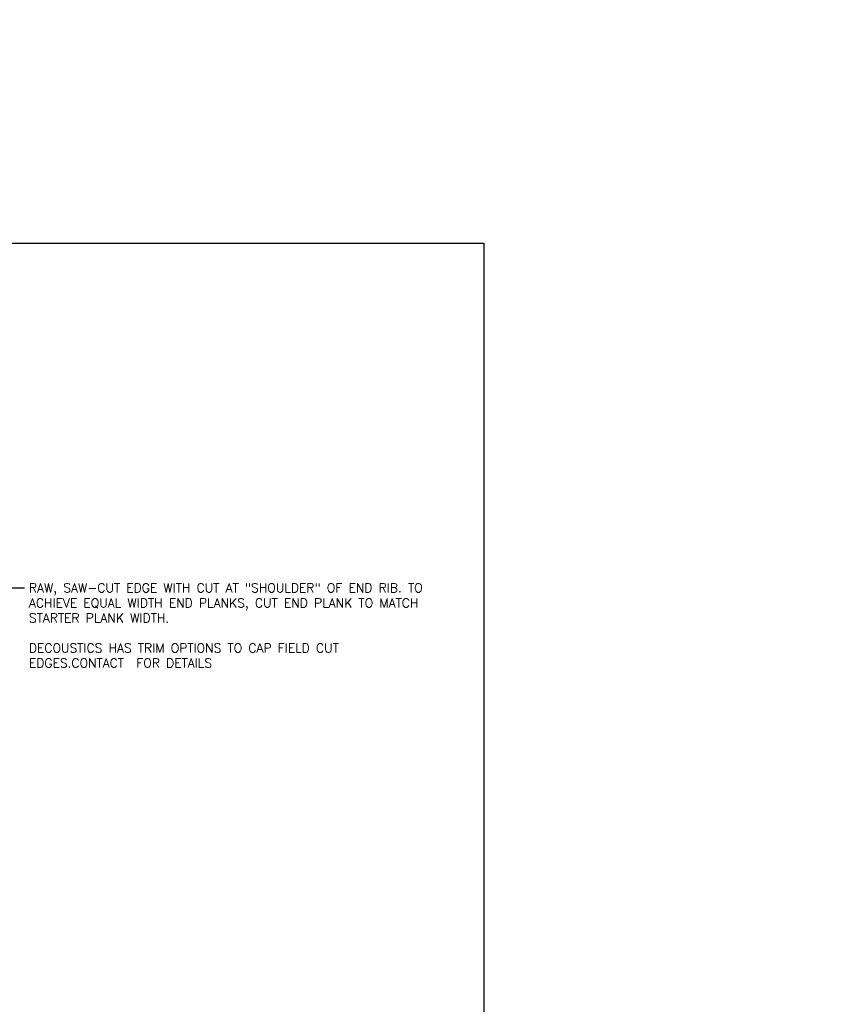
# Model space of a CAD drawing. Header units: millimetres. Extents: x 0 to 4899, y -1170 to 1888.
# Tile 10 of 11: x 1548 to 1955, y 790 to 1282. Entities that reach past the tile are written whole.
import ezdxf
from ezdxf import colors
from ezdxf.entities.mleader import LeaderData, LeaderLine
from ezdxf.math import Vec2, Vec3

# ---------------------------------------------------------------- set-up
doc = ezdxf.new("R2010")
doc.units = ezdxf.units.MM
doc.header["$LTSCALE"] = 15
doc.header["$MEASUREMENT"] = 0
doc.layers.add('1-TEXT', color=2, linetype='Continuous')
doc.layers.add('1-VIEWPORT', color=3, linetype='Continuous', plot=False)
doc.styles.add('GEN NOTES', font='ARIALUNI.TTF')
doc.styles.add('TEXT', font='romans.shx')

msp = doc.modelspace()

# ---------------------------------------------------------------- linework, layer by layer
at = {"layer": '1-VIEWPORT'}
msp.add_lwpolyline([(279.4, 1170), (1779.37, 1170), (1779.37, 0), (279.4, 0)], close=True, dxfattribs=at)

# ---------------------------------------------------------------- texts
at = {"layer": '1-TEXT', "insert": (291.44, 1210.15), "char_height": 53.5781, "width": 333.9231, "attachment_point": 4, "style": 'GEN NOTES'}
msp.add_mtext('\\pi51.345;D SIZE ', dxfattribs=at)

# ---------------------------------------------------------------- leaders
at = {"layer": '1-TEXT'}
ml = msp.add_multileader_mtext('Standard', dxfattribs=at)
ml.set_content('RAW, SAW-CUT EDGE WITH CUT AT "SHOULDER" OF END RIB. TO ACHIEVE EQUAL WIDTH END PLANKS, CUT END PLANK TO MATCH STARTER PLANK WIDTH.\\P\\PDECOUSTICS HAS TRIM OPTIONS TO CAP FIELD CUT EDGES.CONTACT  FOR DETAILS', color=256, style='TEXT')
ml.set_leader_properties(color=4, linetype='ByLayer', lineweight=-1)
ml.build(insert=Vec2(0, 0))
ml.multileader.update_dxf_attribs({"dogleg_length": 0.36, "arrow_head_size": 6.75, "scale": 2.25})
ctx = ml.context
ctx.base_point, ctx.scale, ctx.char_height, ctx.arrow_head_size, ctx.landing_gap_size, ctx.plane_origin = Vec3(1550.07, 998.03), 2.25, 4.5, 6.75, 2.25, Vec3(1622.85, 997.59)
notes = []
notes.append((ctx, [(1, (1, 1, 0), (1529.83, 998.03), (1, 0), 20.24, [(0, [(1507.97, 924.48)], 0, [])])]))
ctx.mtext.insert, ctx.mtext.width, ctx.mtext.flow_direction = Vec3(1552.32, 1000.28), 97.3749, 5
for ctx, leaders in notes:
    for number, flags, end, landing, length, lines in leaders:
        leader = LeaderData()
        leader.index, (leader.has_last_leader_line, leader.has_dogleg_vector, leader.attachment_direction) = number, flags
        leader.last_leader_point, leader.dogleg_vector, leader.dogleg_length = Vec3(end), Vec3(landing), length
        for number, points, colour, breaks in lines:
            line = LeaderLine()
            line.index, line.vertices, line.color, line.breaks = number, Vec3.list(points), colors.encode_raw_color(colour), breaks
            leader.lines.append(line)
        ctx.leaders.append(leader)

doc.saveas('drawing.dxf')
